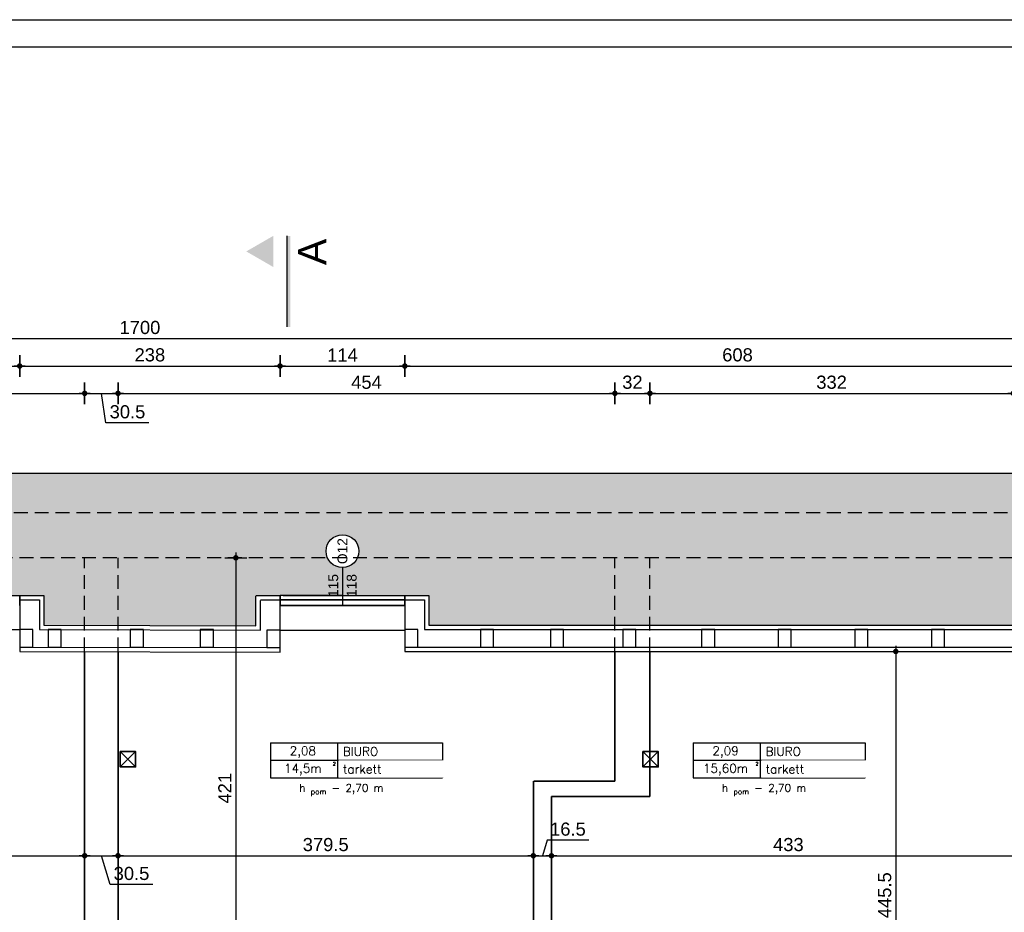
# Model space of a CAD drawing. Header units: millimetres. Extents: x 11979 to 37895, y 18730 to 47884.
# Tile 140 of 256: x 34819 to 35719, y 39920 to 40735. Entities that reach past the tile are written whole.
import ezdxf
from ezdxf.enums import TextEntityAlignment as Align

# ---------------------------------------------------------------- set-up
doc = ezdxf.new("R2010")
doc.units = ezdxf.units.MM
doc.linetypes.add('DASHED', pattern=[19.05, 12.7, -6.35])
for name, color, linetype in [('-LI-WIDOK', 2, 'Continuous'), ('-RAMKA', 2, 'Continuous'), ('-WYMIAR', 8, 'Continuous'), ('_PROJEKTOWANE', 5, 'Continuous'), ('drzwi łuk', 1, 'Continuous'), ('PROJEKTOWANE', 5, 'Continuous')]:
    doc.layers.add(name, color=color, linetype=linetype)
doc.layers.add('-ŚCIANY DZIAŁOWE', color=3, linetype='Continuous', lineweight=35)
doc.styles.add('ARIAL', font='arial.ttf', dxfattribs={"height": 0.5})
doc.styles.add('Arial Narrow', font='ARIALN.TTF')
doc.styles.add('SIMPLEX', font='simplex')
doc.styles.get("Standard").update_dxf_attribs({"font": 'arial.ttf'})
doc.dimstyles.new('CZA-KROPKA-50', dxfattribs={"dimtxt": 12, "dimasz": 1, "dimexe": 2, "dimexo": 25, "dimgap": 4, "dimtad": 1, "dimdec": 1, "dimrnd": 0.5, "dimzin": 9, "dimdsep": 46, "dimtxsty": 'Standard', "dimblk": 'CZA-KROPKA', "dimblk1": 'CZA-KROPKA', "dimblk2": 'CZA-KROPKA', "dimsah": 1, "dimcen": -20, "dimse1": 1, "dimse2": 1, "dimclrd": 8, "dimclre": 8, "dimclrt": 9, "dimadec": 0, "dimazin": 0, "dimtfac": 1, "dimtdec": 1, "dimtmove": 1, "dimatfit": 3, "dimldrblk": 'CZA-KROPKA', "dimfxl": 1, "dimtolj": 1, "dimtzin": 9, "dimarcsym": 0})

# ---------------------------------------------------------------- blocks, each defined once
blk = doc.blocks.new('CZA-KROPKA')
at = {"layer": '-WYMIAR', "linetype": 'ByBlock'}
for p, q in [((0, 10), (0, -10)), ((5, 0), (-5, 0))]:
    blk.add_line(p, q, dxfattribs=at)
at = {"layer": '-WYMIAR', "linetype": 'ByBlock', "const_width": 2.5}
blk.add_lwpolyline([(-1.25, 0, 1), (1.25, 0, 1)], format="xyb", close=True, dxfattribs=at)
blk = doc.blocks.new('*D2491')
at = {"layer": '-WYMIAR', "color": 8, "lineweight": -2}
blk.add_line((35016.94, 40242.41), (35016.94, 39823.41), dxfattribs=at)
at = {"layer": 'Defpoints', "color": 0}
for p in [(34909.33, 40243.41), (34909.41, 39822.41), (35016.94, 39822.41)]:
    blk.add_point(p, dxfattribs=at)
at = {"layer": '-WYMIAR', "color": 8, "lineweight": -2}
for p, rotation in [((35016.94, 40243.41), 90), ((35016.94, 39822.41), 270)]:
    blk.add_blockref('CZA-KROPKA', p, dxfattribs=dict(at, rotation=rotation))
at = {"layer": '-WYMIAR', "color": 9, "insert": (35006.91, 40032.91), "char_height": 12, "attachment_point": 5, "rotation": 90, "bg_fill": 3, "box_fill_scale": 1.1, "bg_fill_color": 257, "bg_fill_transparency": 0}
blk.add_mtext('\\A1;421', dxfattribs=at)
blk = doc.blocks.new('*D2495')
at = {"layer": '-WYMIAR', "color": 8, "lineweight": -2}
blk.add_line((34469.83, 40393.65), (34877.83, 40393.65), dxfattribs=at)
at = {"layer": 'Defpoints', "color": 0}
for p in [(34878.83, 40393.65), (34468.83, 40243.41), (34878.83, 40243.41)]:
    blk.add_point(p, dxfattribs=at)
at = {"layer": '-WYMIAR', "color": 8, "lineweight": -2, "rotation": 180}
blk.add_blockref('CZA-KROPKA', (34468.83, 40393.65), dxfattribs=at)
at = {"layer": '-WYMIAR', "color": 8, "lineweight": -2}
blk.add_blockref('CZA-KROPKA', (34878.83, 40393.65), dxfattribs=at)
at = {"layer": '-WYMIAR', "color": 9, "insert": (34673.83, 40403.78), "char_height": 12, "attachment_point": 5, "bg_fill": 3, "box_fill_scale": 1.1, "bg_fill_color": 257, "bg_fill_transparency": 0}
blk.add_mtext('\\A1;410', dxfattribs=at)
blk = doc.blocks.new('*D2496')
at = {"layer": '-WYMIAR', "color": 8, "lineweight": -2}
for p, q in [((34879.83, 40393.65), (34908.33, 40393.65)), ((34898.32, 40366.62), (34894.08, 40393.65)), ((34937.57, 40366.62), (34898.32, 40366.62))]:
    blk.add_line(p, q, dxfattribs=at)
at = {"layer": 'Defpoints', "color": 0}
for p in [(34909.33, 40393.65), (34878.83, 40243.41), (34909.33, 40243.41)]:
    blk.add_point(p, dxfattribs=at)
at = {"layer": '-WYMIAR', "color": 8, "lineweight": -2, "rotation": 180}
blk.add_blockref('CZA-KROPKA', (34878.83, 40393.65), dxfattribs=at)
at = {"layer": '-WYMIAR', "color": 8, "lineweight": -2}
blk.add_blockref('CZA-KROPKA', (34909.33, 40393.65), dxfattribs=at)
at = {"layer": '-WYMIAR', "color": 9, "insert": (34917.94, 40376.75), "char_height": 12, "attachment_point": 5, "bg_fill": 3, "box_fill_scale": 1.1, "bg_fill_color": 257, "bg_fill_transparency": 0}
blk.add_mtext('\\A1;30.5', dxfattribs=at)
blk = doc.blocks.new('*D2497')
at = {"layer": '-WYMIAR', "color": 8, "lineweight": -2}
blk.add_line((34910.33, 40393.65), (35362.33, 40393.65), dxfattribs=at)
at = {"layer": 'Defpoints', "color": 0}
for p in [(35363.33, 40393.65), (34909.33, 40243.41), (35363.33, 40243.41)]:
    blk.add_point(p, dxfattribs=at)
at = {"layer": '-WYMIAR', "color": 8, "lineweight": -2, "rotation": 180}
blk.add_blockref('CZA-KROPKA', (34909.33, 40393.65), dxfattribs=at)
at = {"layer": '-WYMIAR', "color": 8, "lineweight": -2}
blk.add_blockref('CZA-KROPKA', (35363.33, 40393.65), dxfattribs=at)
at = {"layer": '-WYMIAR', "color": 9, "insert": (35136.33, 40403.75), "char_height": 12, "attachment_point": 5, "bg_fill": 3, "box_fill_scale": 1.1, "bg_fill_color": 257, "bg_fill_transparency": 0}
blk.add_mtext('\\A1;454', dxfattribs=at)
blk = doc.blocks.new('*D2498')
at = {"layer": '-WYMIAR', "color": 8, "lineweight": -2}
blk.add_line((35364.33, 40393.65), (35394.33, 40393.65), dxfattribs=at)
at = {"layer": 'Defpoints', "color": 0}
for p in [(35395.33, 40393.65), (35363.33, 40243.41), (35395.33, 40243.41)]:
    blk.add_point(p, dxfattribs=at)
at = {"layer": '-WYMIAR', "color": 8, "lineweight": -2, "rotation": 180}
blk.add_blockref('CZA-KROPKA', (35363.33, 40393.65), dxfattribs=at)
at = {"layer": '-WYMIAR', "color": 8, "lineweight": -2}
blk.add_blockref('CZA-KROPKA', (35395.33, 40393.65), dxfattribs=at)
at = {"layer": '-WYMIAR', "color": 9, "insert": (35379.33, 40403.78), "char_height": 12, "attachment_point": 5, "bg_fill": 3, "box_fill_scale": 1.1, "bg_fill_color": 257, "bg_fill_transparency": 0}
blk.add_mtext('\\A1;32', dxfattribs=at)
blk = doc.blocks.new('*D2499')
at = {"layer": '-WYMIAR', "color": 8, "lineweight": -2}
blk.add_line((35396.33, 40393.65), (35726.33, 40393.65), dxfattribs=at)
at = {"layer": 'Defpoints', "color": 0}
for p in [(35727.33, 40393.65), (35395.33, 40243.41), (35727.33, 40243.41)]:
    blk.add_point(p, dxfattribs=at)
at = {"layer": '-WYMIAR', "color": 8, "lineweight": -2, "rotation": 180}
blk.add_blockref('CZA-KROPKA', (35395.33, 40393.65), dxfattribs=at)
at = {"layer": '-WYMIAR', "color": 8, "lineweight": -2}
blk.add_blockref('CZA-KROPKA', (35727.33, 40393.65), dxfattribs=at)
at = {"layer": '-WYMIAR', "color": 9, "insert": (35561.33, 40403.78), "char_height": 12, "attachment_point": 5, "bg_fill": 3, "box_fill_scale": 1.1, "bg_fill_color": 257, "bg_fill_transparency": 0}
blk.add_mtext('\\A1;332', dxfattribs=at)
blk = doc.blocks.new('*D2504')
at = {"layer": '-WYMIAR', "color": 8, "lineweight": -2}
blk.add_line((34706.46, 40418.65), (34818.46, 40418.65), dxfattribs=at)
at = {"layer": 'Defpoints', "color": 0}
for p in [(34819.46, 40418.65), (34705.46, 40157.86), (34819.46, 40157.86)]:
    blk.add_point(p, dxfattribs=at)
at = {"layer": '-WYMIAR', "color": 8, "lineweight": -2, "rotation": 180}
blk.add_blockref('CZA-KROPKA', (34705.46, 40418.65), dxfattribs=at)
at = {"layer": '-WYMIAR', "color": 8, "lineweight": -2}
blk.add_blockref('CZA-KROPKA', (34819.46, 40418.65), dxfattribs=at)
at = {"layer": '-WYMIAR', "color": 9, "insert": (34762.46, 40428.68), "char_height": 12, "attachment_point": 5, "bg_fill": 3, "box_fill_scale": 1.1, "bg_fill_color": 257, "bg_fill_transparency": 0}
blk.add_mtext('\\A1;114', dxfattribs=at)
blk = doc.blocks.new('*D2505')
at = {"layer": '-WYMIAR', "color": 8, "lineweight": -2}
blk.add_line((34820.46, 40418.65), (35056.37, 40418.65), dxfattribs=at)
at = {"layer": 'Defpoints', "color": 0}
for p in [(35057.37, 40418.65), (34819.46, 40157.86), (35057.37, 40157.36)]:
    blk.add_point(p, dxfattribs=at)
at = {"layer": '-WYMIAR', "color": 8, "lineweight": -2, "rotation": 180}
blk.add_blockref('CZA-KROPKA', (34819.46, 40418.65), dxfattribs=at)
at = {"layer": '-WYMIAR', "color": 8, "lineweight": -2}
blk.add_blockref('CZA-KROPKA', (35057.37, 40418.65), dxfattribs=at)
at = {"layer": '-WYMIAR', "color": 9, "insert": (34938.42, 40428.78), "char_height": 12, "attachment_point": 5, "bg_fill": 3, "box_fill_scale": 1.1, "bg_fill_color": 257, "bg_fill_transparency": 0}
blk.add_mtext('\\A1;238', dxfattribs=at)
blk = doc.blocks.new('*D2506')
at = {"layer": '-WYMIAR', "color": 8, "lineweight": -2}
blk.add_line((35058.37, 40418.65), (35170.37, 40418.65), dxfattribs=at)
at = {"layer": 'Defpoints', "color": 0}
for p in [(35171.37, 40418.65), (35057.37, 40157.36), (35171.37, 40157.86)]:
    blk.add_point(p, dxfattribs=at)
at = {"layer": '-WYMIAR', "color": 8, "lineweight": -2, "rotation": 180}
blk.add_blockref('CZA-KROPKA', (35057.37, 40418.65), dxfattribs=at)
at = {"layer": '-WYMIAR', "color": 8, "lineweight": -2}
blk.add_blockref('CZA-KROPKA', (35171.37, 40418.65), dxfattribs=at)
at = {"layer": '-WYMIAR', "color": 9, "insert": (35114.37, 40428.68), "char_height": 12, "attachment_point": 5, "bg_fill": 3, "box_fill_scale": 1.1, "bg_fill_color": 257, "bg_fill_transparency": 0}
blk.add_mtext('\\A1;114', dxfattribs=at)
blk = doc.blocks.new('*D2507')
at = {"layer": '-WYMIAR', "color": 8, "lineweight": -2}
blk.add_line((35172.37, 40418.65), (35778.33, 40418.65), dxfattribs=at)
at = {"layer": 'Defpoints', "color": 0}
for p in [(35779.33, 40418.65), (35779.33, 40284.41), (35171.37, 40157.86)]:
    blk.add_point(p, dxfattribs=at)
at = {"layer": '-WYMIAR', "color": 8, "lineweight": -2, "rotation": 180}
blk.add_blockref('CZA-KROPKA', (35171.37, 40418.65), dxfattribs=at)
at = {"layer": '-WYMIAR', "color": 8, "lineweight": -2}
blk.add_blockref('CZA-KROPKA', (35779.33, 40418.65), dxfattribs=at)
at = {"layer": '-WYMIAR', "color": 9, "insert": (35475.35, 40428.78), "char_height": 12, "attachment_point": 5, "bg_fill": 3, "box_fill_scale": 1.1, "bg_fill_color": 257, "bg_fill_transparency": 0}
blk.add_mtext('\\A1;608', dxfattribs=at)
blk = doc.blocks.new('*D2508')
at = {"layer": '-WYMIAR', "color": 8, "lineweight": -2}
blk.add_line((34080.33, 40443.65), (35778.33, 40443.65), dxfattribs=at)
at = {"layer": 'Defpoints', "color": 0}
for p in [(35779.33, 40443.65), (34079.33, 40284.41), (35779.33, 40284.41)]:
    blk.add_point(p, dxfattribs=at)
at = {"layer": '-WYMIAR', "color": 8, "lineweight": -2, "rotation": 180}
blk.add_blockref('CZA-KROPKA', (34079.33, 40443.65), dxfattribs=at)
at = {"layer": '-WYMIAR', "color": 8, "lineweight": -2}
blk.add_blockref('CZA-KROPKA', (35779.33, 40443.65), dxfattribs=at)
at = {"layer": '-WYMIAR', "color": 9, "insert": (34929.33, 40453.78), "char_height": 12, "attachment_point": 5, "bg_fill": 3, "box_fill_scale": 1.1, "bg_fill_color": 257, "bg_fill_transparency": 0}
blk.add_mtext('\\A1;1700', dxfattribs=at)
blk = doc.blocks.new('*D2619')
at = {"layer": '_PROJEKTOWANE', "color": 8, "lineweight": -2}
blk.add_line((34469.83, 39971.21), (34877.83, 39971.21), dxfattribs=at)
at = {"layer": 'Defpoints', "color": 0}
for p in [(34878.83, 39983.89), (34468.83, 39971.21), (34878.83, 39971.21)]:
    blk.add_point(p, dxfattribs=at)
at = {"layer": '_PROJEKTOWANE', "color": 8, "lineweight": -2, "rotation": 180}
blk.add_blockref('CZA-KROPKA', (34468.83, 39971.21), dxfattribs=at)
at = {"layer": '_PROJEKTOWANE', "color": 8, "lineweight": -2}
blk.add_blockref('CZA-KROPKA', (34878.83, 39971.21), dxfattribs=at)
at = {"layer": '_PROJEKTOWANE', "color": 9, "insert": (34673.83, 39981.33), "char_height": 12, "attachment_point": 5}
blk.add_mtext('\\A1;410', dxfattribs=at)
blk = doc.blocks.new('*D2620')
at = {"layer": '_PROJEKTOWANE', "color": 8, "lineweight": -2}
for p, q in [((34879.83, 39971.21), (34908.34, 39971.21)), ((34902, 39944.81), (34894.08, 39971.21)), ((34941.25, 39944.81), (34902, 39944.81))]:
    blk.add_line(p, q, dxfattribs=at)
at = {"layer": 'Defpoints', "color": 0}
for p in [(34878.83, 39983.89), (34909.34, 39982.3), (34909.34, 39971.21)]:
    blk.add_point(p, dxfattribs=at)
at = {"layer": '_PROJEKTOWANE', "color": 8, "lineweight": -2, "rotation": 180}
blk.add_blockref('CZA-KROPKA', (34878.83, 39971.21), dxfattribs=at)
at = {"layer": '_PROJEKTOWANE', "color": 8, "lineweight": -2}
blk.add_blockref('CZA-KROPKA', (34909.34, 39971.21), dxfattribs=at)
at = {"layer": '_PROJEKTOWANE', "color": 9, "insert": (34921.63, 39954.95), "char_height": 12, "attachment_point": 5}
blk.add_mtext('\\A1;30.5', dxfattribs=at)
blk = doc.blocks.new('*D2621')
at = {"layer": '_PROJEKTOWANE', "color": 8, "lineweight": -2}
blk.add_line((34910.34, 39971.21), (35287.83, 39971.21), dxfattribs=at)
at = {"layer": 'Defpoints', "color": 0}
for p in [(34909.34, 39982.3), (35288.83, 39971.21), (35288.83, 39971.21)]:
    blk.add_point(p, dxfattribs=at)
at = {"layer": '_PROJEKTOWANE', "color": 8, "lineweight": -2, "rotation": 180}
blk.add_blockref('CZA-KROPKA', (34909.34, 39971.21), dxfattribs=at)
at = {"layer": '_PROJEKTOWANE', "color": 8, "lineweight": -2}
blk.add_blockref('CZA-KROPKA', (35288.83, 39971.21), dxfattribs=at)
at = {"layer": '_PROJEKTOWANE', "color": 9, "insert": (35099.08, 39981.34), "char_height": 12, "attachment_point": 5}
blk.add_mtext('\\A1;379.5', dxfattribs=at)
blk = doc.blocks.new('*D2622')
at = {"layer": '_PROJEKTOWANE', "color": 8, "lineweight": -2}
for p, q in [((35301.32, 39985.33), (35297.08, 39971.21)), ((35339.45, 39985.33), (35301.32, 39985.33)), ((35289.83, 39971.21), (35304.33, 39971.21))]:
    blk.add_line(p, q, dxfattribs=at)
at = {"layer": 'Defpoints', "color": 0}
for p in [(35305.33, 39979.91), (35288.83, 39971.21), (35305.33, 39971.21)]:
    blk.add_point(p, dxfattribs=at)
at = {"layer": '_PROJEKTOWANE', "color": 8, "lineweight": -2, "rotation": 180}
blk.add_blockref('CZA-KROPKA', (35288.83, 39971.21), dxfattribs=at)
at = {"layer": '_PROJEKTOWANE', "color": 8, "lineweight": -2}
blk.add_blockref('CZA-KROPKA', (35305.33, 39971.21), dxfattribs=at)
at = {"layer": '_PROJEKTOWANE', "color": 9, "insert": (35320.38, 39995.46), "char_height": 12, "attachment_point": 5}
blk.add_mtext('\\A1;16.5', dxfattribs=at)
blk = doc.blocks.new('*D2623')
at = {"layer": '_PROJEKTOWANE', "color": 8, "lineweight": -2}
blk.add_line((35306.33, 39971.21), (35737.33, 39971.21), dxfattribs=at)
at = {"layer": 'Defpoints', "color": 0}
for p in [(35738.33, 40028.13), (35305.33, 39979.91), (35738.33, 39971.21)]:
    blk.add_point(p, dxfattribs=at)
at = {"layer": '_PROJEKTOWANE', "color": 8, "lineweight": -2, "rotation": 180}
blk.add_blockref('CZA-KROPKA', (35305.33, 39971.21), dxfattribs=at)
at = {"layer": '_PROJEKTOWANE', "color": 8, "lineweight": -2}
blk.add_blockref('CZA-KROPKA', (35738.33, 39971.21), dxfattribs=at)
at = {"layer": '_PROJEKTOWANE', "color": 9, "insert": (35521.83, 39981.34), "char_height": 12, "attachment_point": 5}
blk.add_mtext('\\A1;433', dxfattribs=at)
blk = doc.blocks.new('*D2646')
at = {"layer": '_PROJEKTOWANE', "color": 8, "lineweight": -2}
blk.add_line((35619.96, 40156.86), (35619.96, 39713.41), dxfattribs=at)
at = {"layer": 'Defpoints', "color": 0}
for p in [(35687.75, 40157.86), (35619.96, 39712.41), (35687.75, 39712.41)]:
    blk.add_point(p, dxfattribs=at)
at = {"layer": '_PROJEKTOWANE', "color": 8, "lineweight": -2}
for p, rotation in [((35619.96, 40157.86), 90), ((35619.96, 39712.41), 270)]:
    blk.add_blockref('CZA-KROPKA', p, dxfattribs=dict(at, rotation=rotation))
at = {"layer": '_PROJEKTOWANE', "color": 9, "insert": (35609.86, 39935.13), "char_height": 12, "attachment_point": 5, "rotation": 90}
blk.add_mtext('\\A1;445.5', dxfattribs=at)
blk = doc.blocks.new('fdfdssd')
at = {"layer": '-RAMKA', "color": 8}
blk.add_line((18316.99, 20415.98), (21286.99, 20415.98), dxfattribs=at)
at = {"layer": '-RAMKA', "color": 2}
blk.add_line((21261.99, 20390.98), (18441.99, 20390.98), dxfattribs=at)

msp = doc.modelspace()

# ---------------------------------------------------------------- hatches: boundary and pattern name
at = {"layer": '-LI-WIDOK', "true_color": 0xaf4318}
h = msp.add_hatch(color=34, dxfattribs=at)
h.dxf.hatch_style = 1
h.paths.add_polyline_path([(34452.33, 40243.41), (34120.33, 40243.41), (34120.33, 40181.86), (34452.33, 40181.86)])
h.paths.add_polyline_path([(34777.43, 40250.55, -0.122709), (34776.16, 40243.41), (35100.68, 40243.41, -0.129773), (35099.44, 40250.96, -0.907794), (35129.3, 40250.96, -0.129773), (35128.07, 40243.41), (35727.33, 40243.41), (35727.33, 40181.86), (35784.33, 40181.86), (35784.33, 40320.41), (34074.33, 40320.41), (34074.33, 40181.86), (34120.33, 40181.86), (34120.33, 40243.41), (34748.77, 40243.41, -0.122709), (34747.5, 40250.55, -0.933486)])
h.paths.add_polyline_path([(34683.46, 40208.96), (34705.46, 40208.96), (34762.46, 40208.96), (34762.46, 40234.52, -0.296013), (34748.77, 40243.41), (34468.83, 40243.41), (34468.83, 40181.86), (34683.46, 40181.86)])
h.paths.add_polyline_path([(35114.37, 40234.52, -0.296013), (35100.68, 40243.41), (34909.33, 40243.41), (34909.33, 40181.68), (35035.37, 40181.36), (35035.37, 40208.96), (35057.37, 40208.96), (35114.37, 40208.96)])
h.paths.add_polyline_path([(35727.33, 40243.41), (35395.33, 40243.41), (35395.33, 40181.86), (35727.33, 40181.86)])
h.paths.add_polyline_path([(35395.33, 40243.41), (35363.33, 40243.41), (35363.33, 40181.86), (35395.33, 40181.86)])
h.paths.add_polyline_path([(35363.33, 40243.41), (35289.2, 40243.96), (35289.2, 40182.41), (35363.33, 40181.86)])
h.paths.add_polyline_path([(35289.15, 40243.41), (35128.07, 40243.41, -0.296013), (35114.37, 40234.52), (35114.37, 40208.96), (35171.37, 40208.96), (35193.37, 40208.96), (35193.37, 40181.86), (35289.15, 40181.86)])
h.paths.add_polyline_path([(34878.83, 40243.41), (34776.16, 40243.41, -0.296013), (34762.46, 40234.52), (34762.46, 40208.96), (34819.46, 40208.96), (34841.46, 40208.96), (34841.46, 40181.86), (34878.83, 40181.76)])
h.paths.add_polyline_path([(34909.33, 40243.41), (34878.83, 40243.41), (34878.83, 40181.76), (34909.33, 40181.68)])
h.paths.add_polyline_path([(34468.83, 40243.41), (34452.33, 40243.41), (34452.33, 40181.86), (34468.83, 40181.86)])
h = msp.add_hatch(color=34, dxfattribs=at)
h.dxf.hatch_style = 1
edge = h.paths.add_edge_path()
edge.add_line((34748.71, 39204.27), (34617.33, 39204.41))
edge.add_line((34617.33, 39204.41), (34617.33, 39269.95))
edge.add_line((34617.33, 39269.95), (34118.49, 39269.95))
edge.add_line((34118.49, 39269.95), (34118.49, 39285.95))
edge.add_line((34118.49, 39285.95), (34130.49, 39285.95))
edge.add_line((34130.49, 39285.95), (34541.88, 39285.95))
edge.add_line((34541.88, 39285.95), (34617.33, 39285.95))
edge.add_line((34617.33, 39285.95), (34617.33, 39289.95))
edge.add_line((34617.33, 39289.95), (34541.88, 39289.95))
edge.add_line((34541.88, 39289.95), (34079.33, 39289.95))
edge.add_line((34079.33, 39289.95), (34079.33, 39572.91))
edge.add_line((34079.33, 39572.91), (34074.33, 39572.91))
edge.add_line((34074.33, 39572.91), (34074.33, 39127.41))
edge.add_line((34074.33, 39127.41), (35784.33, 39127.41))
edge.add_line((35784.33, 39127.41), (35784.33, 39289.95))
edge.add_line((35784.33, 39289.95), (35784.33, 39531.91))
edge.add_line((35784.33, 39531.91), (35779.33, 39531.91))
edge.add_line((35779.33, 39531.91), (35779.33, 39289.95))
edge.add_line((35779.33, 39289.95), (35727.33, 39289.95))
edge.add_line((35727.33, 39289.95), (35727.33, 39285.95))
edge.add_line((35727.33, 39285.95), (35734.49, 39285.95))
edge.add_line((35734.49, 39285.95), (35734.49, 39269.95))
edge.add_line((35734.49, 39269.95), (35727.33, 39269.95))
edge.add_line((35727.33, 39269.95), (35727.33, 39204.41))
edge.add_line((35727.33, 39204.41), (35129.39, 39204.33))
edge.add_arc((35115.66, 39198.29), 15, -204.04233, 23.70935, ccw=False)
edge.add_line((35101.96, 39204.41), (34776.16, 39204.41))
edge.add_arc((34762.46, 39198.29), 15, -203.49565, 24.04233, ccw=False)
h.paths.add_polyline_path([(35648.15, 39173.01), (35648.15, 39197.66)], flags=16)
h.paths.add_polyline_path([(35747.94, 39944.6), (35772.59, 39944.6), (35772.59, 39969.33), (35747.94, 39969.33)])
h.paths.add_polyline_path([(35736.21, 39958.63), (35760.86, 39958.63), (35760.86, 39983.36), (35736.21, 39983.36)])
h.paths.add_polyline_path([(35648.15, 40253.01), (35648.15, 40277.66), (35623.42, 40277.66), (35623.42, 40253.01)])
at = {"layer": '-WYMIAR'}
h = msp.add_hatch(dxfattribs=at)
h.set_pattern_fill('DACHOWKA', color=256)
h.set_pattern_definition([(0, (490062.697, 37239.945), (0, 45), [9, -6]), (0, (490070.197, 37262.445), (0, 45), [9, -6]), (90, (490059.697, 37242.945), (-15, 9e-16), [19.5, -25.5]), (90, (490067.197, 37265.445), (-15, 9e-16), [19.5, -25.5]), (45, (490071.697, 37239.945), (-22.4999964, 22.4999964), [4.2426, -27.5772]), (45, (490086.697, 37239.945), (-22.4999964, 22.4999964), [4.2426, -27.5772]), (45, (490101.697, 37239.945), (-22.4999964, 22.4999964), [4.2426, -27.5772]), (135, (490062.697, 37239.945), (-22.4999964, -22.4999964), [4.2426, -27.5772]), (135, (490077.697, 37239.945), (-22.4999964, -22.4999964), [4.2426, -27.5772]), (135, (490092.697, 37239.945), (-22.4999964, -22.4999964), [4.2426, -27.5772])])
h.paths.add_polyline_path([(35784.33, 40320.41), (34074.33, 40320.41), (34074.33, 40181.86), (34120.33, 40181.86), (34120.33, 40243.41), (34748.77, 40243.41, -0.122709), (34747.5, 40250.55, -0.933486), (34777.43, 40250.55, -0.122709), (34776.16, 40243.41), (35100.68, 40243.41, -0.129773), (35099.44, 40250.96, -0.907794), (35129.3, 40250.96, -0.129773), (35128.07, 40243.41), (35727.33, 40243.41), (35727.33, 40181.86), (35784.33, 40181.86)])
h.paths.add_polyline_path([(34452.33, 40243.41), (34120.33, 40243.41), (34120.33, 40181.86), (34452.33, 40181.86)])
h.paths.add_polyline_path([(34683.46, 40208.96), (34705.46, 40208.96), (34762.46, 40208.96), (34762.46, 40234.52, -0.296013), (34748.77, 40243.41), (34468.83, 40243.41), (34468.83, 40181.86), (34683.46, 40181.86)])
h.paths.add_polyline_path([(34468.83, 40243.41), (34452.33, 40243.41), (34452.33, 40181.86), (34468.83, 40181.86)])
h.paths.add_polyline_path([(34878.83, 40243.41), (34776.16, 40243.41, -0.296013), (34762.46, 40234.52), (34762.46, 40208.96), (34819.46, 40208.96), (34841.46, 40208.96), (34841.46, 40181.86), (34878.83, 40181.76)])
h.paths.add_polyline_path([(34909.33, 40243.41), (34878.83, 40243.41), (34878.83, 40181.76), (34909.33, 40181.68)])
h.paths.add_polyline_path([(35114.37, 40234.52, -0.296013), (35100.68, 40243.41), (34909.33, 40243.41), (34909.33, 40181.68), (35035.37, 40181.36), (35035.37, 40208.96), (35057.37, 40208.96), (35114.37, 40208.96)])
h.paths.add_polyline_path([(35289.15, 40243.41), (35128.07, 40243.41, -0.296013), (35114.37, 40234.52), (35114.37, 40208.96), (35171.37, 40208.96), (35193.37, 40208.96), (35193.37, 40181.86), (35289.15, 40181.86)])
h.paths.add_polyline_path([(35363.33, 40243.41), (35296.65, 40243.41), (35296.65, 40181.86), (35363.33, 40181.86)])
h.paths.add_polyline_path([(35296.65, 40243.41), (35289.15, 40243.41), (35289.15, 40181.86), (35296.65, 40181.86)])
h.paths.add_polyline_path([(35395.33, 40243.41), (35363.33, 40243.41), (35363.33, 40181.86), (35395.33, 40181.86)])
h.paths.add_polyline_path([(35727.33, 40243.41), (35395.33, 40243.41), (35395.33, 40181.86), (35727.33, 40181.86)])
at = {"layer": 'drzwi łuk', "ltscale": 0.5}
msp.add_hatch(color=256, dxfattribs=at).paths.add_polyline_path([(35026.52, 40523.35), (35051.08, 40509.17), (35051.08, 40537.52)])

# ---------------------------------------------------------------- linework, layer by layer
at = {"layer": '-LI-WIDOK'}
for p, q in [((35784.33, 40320.41), (34074.33, 40320.41)), ((34819.46, 40208.96), (34841.46, 40208.96)), ((34841.46, 40208.96), (34841.46, 40181.86)), ((35035.37, 40208.96), (35057.37, 40208.96)), ((35035.37, 40181.36), (35035.37, 40208.46)), ((35171.37, 40208.96), (35193.37, 40208.96)), ((35193.37, 40208.96), (35193.37, 40181.86)), ((34819.46, 40204.96), (34837.46, 40204.96)), ((34819.46, 40204.96), (34819.46, 40157.86)), ((34837.46, 40204.96), (34837.46, 40177.86)), ((35039.37, 40204.96), (35057.37, 40204.96)), ((35039.37, 40177.36), (35039.37, 40204.46)), ((35057.37, 40157.36), (35057.37, 40204.46)), ((35171.37, 40204.96), (35171.37, 40157.86)), ((35171.37, 40204.96), (35189.37, 40204.96)), ((35189.37, 40204.96), (35189.37, 40177.86)), ((34841.46, 40181.86), (35035.37, 40181.36)), ((35193.37, 40181.86), (35784.33, 40181.86)), ((34819.46, 40177.86), (34819.46, 40161.86)), ((34831.46, 40177.86), (34819.46, 40177.86)), ((34831.46, 40161.86), (34831.46, 40177.86)), ((34837.46, 40177.86), (35039.37, 40177.36)), ((34845.49, 40177.86), (34845.49, 40161.86)), ((34857.49, 40177.86), (34845.49, 40177.86)), ((34857.49, 40161.86), (34857.49, 40177.86)), ((34920.49, 40177.86), (34920.49, 40161.86)), ((34932.49, 40177.86), (34920.49, 40177.86)), ((34932.49, 40161.86), (34932.49, 40177.86)), ((34984.49, 40177.86), (34984.49, 40161.86)), ((34996.49, 40177.86), (34984.49, 40177.86)), ((34996.49, 40161.86), (34996.49, 40177.86)), ((35045.37, 40177.36), (35045.37, 40161.36)), ((35057.37, 40177.36), (35045.37, 40177.36)), ((35057.37, 40161.36), (35057.37, 40177.36)), ((35171.37, 40177.86), (35171.37, 40161.86)), ((35183.37, 40177.86), (35171.37, 40177.86)), ((35183.37, 40161.86), (35183.37, 40177.86)), ((35189.37, 40177.86), (35784.33, 40177.86)), ((35240.49, 40177.86), (35240.49, 40161.86)), ((35252.49, 40177.86), (35240.49, 40177.86)), ((35252.49, 40161.86), (35252.49, 40177.86)), ((35304.49, 40177.86), (35304.49, 40161.86)), ((35316.49, 40177.86), (35304.49, 40177.86)), ((35316.49, 40161.86), (35316.49, 40177.86)), ((35370.49, 40177.86), (35370.49, 40161.86)), ((35382.49, 40177.86), (35370.49, 40177.86)), ((35382.49, 40161.86), (35382.49, 40177.86)), ((35442.49, 40177.86), (35442.49, 40161.86)), ((35454.49, 40177.86), (35442.49, 40177.86)), ((35454.49, 40161.86), (35454.49, 40177.86)), ((35512.49, 40177.86), (35512.49, 40161.86)), ((35524.49, 40177.86), (35512.49, 40177.86)), ((35524.49, 40161.86), (35524.49, 40177.86)), ((35582.49, 40177.86), (35582.49, 40161.86)), ((35594.49, 40177.86), (35582.49, 40177.86)), ((35594.49, 40161.86), (35594.49, 40177.86)), ((35652.49, 40177.86), (35652.49, 40161.86)), ((35664.49, 40177.86), (35652.49, 40177.86)), ((35664.49, 40161.86), (35664.49, 40177.86)), ((34819.46, 40161.86), (35057.37, 40161.36)), ((34819.46, 40161.86), (34831.46, 40161.86)), ((34845.49, 40161.86), (34857.49, 40161.86)), ((34920.49, 40161.86), (34932.49, 40161.86)), ((34984.49, 40161.86), (34996.49, 40161.86)), ((35045.37, 40161.36), (35057.37, 40161.36)), ((35171.37, 40161.86), (35784.33, 40161.86)), ((35171.37, 40161.86), (35183.37, 40161.86)), ((35176.49, 40161.86), (35188.49, 40161.86)), ((35240.49, 40161.86), (35252.49, 40161.86)), ((35304.49, 40161.86), (35316.49, 40161.86)), ((35370.49, 40161.86), (35382.49, 40161.86)), ((35442.49, 40161.86), (35454.49, 40161.86)), ((35512.49, 40161.86), (35524.49, 40161.86)), ((35582.49, 40161.86), (35594.49, 40161.86)), ((35652.49, 40161.86), (35664.49, 40161.86)), ((34819.46, 40157.86), (35057.37, 40157.36)), ((35171.37, 40157.86), (35784.33, 40157.86))]:
    msp.add_line(p, q, dxfattribs=at)
at = {"layer": '-LI-WIDOK', "linetype": 'DASHED'}
for p, q in [((35779.33, 40284.41), (34079.33, 40284.41)), ((35727.33, 40243.41), (34120.33, 40243.41)), ((34878.83, 40157.86), (34878.83, 40243.41)), ((34909.33, 40157.86), (34909.33, 40243.41)), ((35363.33, 40157.86), (35363.33, 40243.41)), ((35395.33, 40157.86), (35395.33, 40243.41))]:
    msp.add_line(p, q, dxfattribs=at)
at = {"layer": '-WYMIAR'}
for p, q in [((34819.46, 40208.96), (34819.46, 40204.96)), ((35057.37, 40204.96), (35057.37, 40208.96))]:
    msp.add_line(p, q, dxfattribs=at)
at = {"layer": '-ŚCIANY DZIAŁOWE'}
for p, q in [((34819.46, 40199.96), (34819.46, 40208.96)), ((35057.37, 40208.96), (35057.37, 40199.96)), ((35171.37, 40199.96), (35171.37, 40208.96)), ((34878.83, 40157.86), (34878.83, 39749.41)), ((34909.33, 40157.86), (34909.34, 39822.41)), ((35363.33, 40039.41), (35363.33, 40157.86)), ((35395.33, 40025.41), (35395.33, 40157.86)), ((35395.33, 40157.86), (35395.33, 40025.41)), ((35288.83, 40039.41), (35288.83, 39808.31)), ((35305.32, 40039.41), (35289.15, 40039.41)), ((35305.32, 40039.41), (35363.33, 40039.41)), ((35305.33, 40025.41), (35305.32, 39808.41)), ((35305.33, 40025.41), (35305.33, 39991.97)), ((35305.33, 40025.41), (35395.33, 40025.41)), ((35395.33, 40025.41), (35305.33, 40025.41)), ((34878.83, 39943.88), (34878.83, 39901.72))]:
    msp.add_line(p, q, dxfattribs=at)
msp.add_lwpolyline([(35388.94, 40066.37), (35402.94, 40066.37), (35402.94, 40052.37), (35388.94, 40052.37)], close=True, dxfattribs=at)
at = {"layer": 'drzwi łuk', "ltscale": 0.5}
for p, q in [((35048.71, 40074.42), (35205.9, 40074.42)), ((35048.71, 40074.42), (35048.71, 40042.42)), ((35109.78, 40074.42), (35109.78, 40042.42)), ((35205.9, 40074.42), (35205.9, 40042.42)), ((35434.95, 40074.42), (35592.14, 40074.42)), ((35434.95, 40074.42), (35434.95, 40042.42)), ((35496.02, 40074.42), (35496.02, 40042.42)), ((35592.14, 40074.42), (35592.14, 40042.42)), ((35388.94, 40052.37), (35402.94, 40066.37)), ((35402.94, 40052.37), (35388.94, 40066.37)), ((35048.71, 40058.42), (35205.9, 40058.42)), ((35434.95, 40058.42), (35592.14, 40058.42)), ((35048.71, 40042.42), (35205.9, 40042.42)), ((35434.95, 40042.42), (35592.14, 40042.42))]:
    msp.add_line(p, q, dxfattribs=at)
at = {"layer": 'PROJEKTOWANE'}
for p, q in [((34762.46, 40208.96), (34819.46, 40208.96)), ((35114.37, 40208.96), (35057.37, 40208.96)), ((35060.24, 40208.96), (35168.51, 40208.96)), ((35114.37, 40208.96), (35171.37, 40208.96)), ((35171.37, 40204.96), (35057.37, 40204.96)), ((35057.37, 40204.96), (35171.37, 40204.96)), ((35171.37, 40199.96), (35057.37, 40199.96)), ((35057.37, 40199.96), (35171.37, 40199.96)), ((35064.24, 40204.96), (35164.51, 40204.96)), ((34705.46, 40177.86), (34819.46, 40177.86)), ((35057.37, 40177.36), (35171.37, 40177.36))]:
    msp.add_line(p, q, dxfattribs=at)

# ---------------------------------------------------------------- texts
at = {"layer": '-LI-WIDOK', "style": 'SIMPLEX'}
for s, height, p in [('2,08', 8, (35078.17, 40067.05)), ('2,09', 8, (35464.41, 40067.05)), ('14,5m', 8, (35078.17, 40051.05)), ('2', 3, (35106.93, 40055.25)), ('15,60m', 8, (35464.41, 40051.05)), ('2', 3, (35493.17, 40055.25))]:
    msp.add_text(s, height=height, dxfattribs=at).set_placement(p, align=Align.MIDDLE_CENTER)
at = {"layer": '-LI-WIDOK', "char_height": 8, "width": 172.5953, "attachment_point": 4, "style": 'SIMPLEX'}
for insert in [(35114.78, 40066.42), (35501.02, 40066.42)]:
    msp.add_mtext('BIURO', dxfattribs=dict(at, insert=insert))
at = {"layer": '-RAMKA', "color": 2, "insert": (35073.75, 40510.84), "char_height": 25.92, "attachment_point": 1, "rotation": 90, "style": 'Arial Narrow'}
msp.add_mtext('{\\fArial|b0|i0|c238|p34;A}', dxfattribs=at)

# ---------------------------------------------------------------- dimensions: what is measured, and where the dimension line sits
at = {"layer": '_PROJEKTOWANE'}
for base, p1, p2, picture, middle in [((35305.33, 39971.21), (35288.83, 39971.21), (35305.33, 39979.91), '*D2622', (35305.32, 39995.46)), ((34878.83, 39971.21), (34468.83, 39971.21), (34878.83, 39983.89), '*D2619', (34673.83, 39981.33))]:
    dim = msp.add_linear_dim(base=base, p1=p1, p2=p2, dimstyle='CZA-KROPKA-50', dxfattribs=at)
    dim.commit()
    dim.dimension.update_dxf_attribs({"geometry": picture, "text_midpoint": middle})

# ---------------------------------------------------------------- next in the draw order: texts
at = {"layer": '-LI-WIDOK', "char_height": 7, "width": 126.3737, "attachment_point": 1, "style": 'SIMPLEX', "bg_fill": 2}
for insert in [(35074.9, 40036.73), (35461.15, 40036.73)]:
    msp.add_mtext('\\A1;h {\\H0.7x;\\S^ pom;} - 2,70 m', dxfattribs=dict(at, insert=insert))
at = {"layer": 'PROJEKTOWANE', "char_height": 8, "width": 147.6436, "attachment_point": 4, "style": 'SIMPLEX', "bg_fill": 2}
for insert in [(35114.78, 40050.42), (35501.02, 40050.42)]:
    msp.add_mtext('tarkett', dxfattribs=dict(at, insert=insert))

# ---------------------------------------------------------------- next in the draw order: dimensions: what is measured, and where the dimension line sits
at = {"layer": '-WYMIAR'}
dim = msp.add_linear_dim(base=(34878.83, 40393.65), p1=(34468.83, 40243.41), p2=(34878.83, 40243.41), dimstyle='CZA-KROPKA-50', override={"dimfxl": 0, "dimfxlon": 1, "dimtfill": 1}, dxfattribs=at)
dim.commit()
dim.dimension.update_dxf_attribs({"geometry": '*D2495', "text_midpoint": (34673.83, 40403.78)})
dim = msp.add_linear_dim(base=(35016.94, 39822.41), p1=(34909.33, 40243.41), p2=(34909.41, 39822.41), angle=90, dimstyle='CZA-KROPKA-50', override={"dimfxl": 0, "dimfxlon": 1, "dimtfill": 1}, dxfattribs=at)
dim.commit()
dim.dimension.update_dxf_attribs({"geometry": '*D2491', "text_midpoint": (35006.91, 40032.91)})

# ---------------------------------------------------------------- next in the draw order: linework, layer by layer
at = {"layer": '-ŚCIANY DZIAŁOWE'}
msp.add_lwpolyline([(34911.33, 40066.37), (34925.33, 40066.37), (34925.33, 40052.37), (34911.33, 40052.37)], close=True, dxfattribs=at)
at = {"layer": 'drzwi łuk', "ltscale": 0.5}
for p, q in [((34911.33, 40052.37), (34925.33, 40066.37)), ((34925.33, 40052.37), (34911.33, 40066.37))]:
    msp.add_line(p, q, dxfattribs=at)

# ---------------------------------------------------------------- next in the draw order: dimensions: what is measured, and where the dimension line sits
at = {"layer": '-WYMIAR'}
dim = msp.add_linear_dim(base=(34819.46, 40418.65), p1=(34705.46, 40157.86), p2=(34819.46, 40157.86), dimstyle='CZA-KROPKA-50', override={"dimfxl": 0, "dimfxlon": 1, "dimtfill": 1}, dxfattribs=at)
dim.commit()
dim.dimension.update_dxf_attribs({"geometry": '*D2504', "text_midpoint": (34762.46, 40428.68)})
dim = msp.add_linear_dim(base=(34909.33, 40393.65), p1=(34878.83, 40243.41), p2=(34909.33, 40243.41), dimstyle='CZA-KROPKA-50', override={"dimfxl": 0, "dimfxlon": 1, "dimtfill": 1}, dxfattribs=at)
dim.commit()
dim.dimension.update_dxf_attribs({"geometry": '*D2496', "text_midpoint": (34902.32, 40366.62), "dimtype": 160})
at = {"layer": '_PROJEKTOWANE'}
for base, p1, p2, picture, middle in [((35738.33, 39971.21), (35305.33, 39979.91), (35738.33, 40028.13), '*D2623', (35521.83, 39981.34)), ((34909.34, 39971.21), (34878.83, 39983.89), (34909.34, 39982.3), '*D2620', (34906, 39954.95)), ((35288.83, 39971.21), (34909.34, 39982.3), (35288.83, 39971.21), '*D2621', (35099.08, 39981.34))]:
    dim = msp.add_linear_dim(base=base, p1=p1, p2=p2, dimstyle='CZA-KROPKA-50', dxfattribs=at)
    dim.commit()
    dim.dimension.update_dxf_attribs({"geometry": picture, "text_midpoint": middle})

# ---------------------------------------------------------------- next in the draw order: dimensions: what is measured, and where the dimension line sits
at = {"layer": '-WYMIAR'}
dim = msp.add_linear_dim(base=(35363.33, 40393.65), p1=(34909.33, 40243.41), p2=(35363.33, 40243.41), dimstyle='CZA-KROPKA-50', override={"dimfxl": 0, "dimfxlon": 1, "dimtfill": 1}, dxfattribs=at)
dim.commit()
dim.dimension.update_dxf_attribs({"geometry": '*D2497', "text_midpoint": (35136.33, 40403.75)})

# ---------------------------------------------------------------- next in the draw order: dimensions: what is measured, and where the dimension line sits
for base, p1, p2, picture, middle in [((35057.37, 40418.65), (34819.46, 40157.86), (35057.37, 40157.36), '*D2505', (34938.42, 40428.78)), ((35395.33, 40393.65), (35363.33, 40243.41), (35395.33, 40243.41), '*D2498', (35379.33, 40403.78))]:
    dim = msp.add_linear_dim(base=base, p1=p1, p2=p2, dimstyle='CZA-KROPKA-50', override={"dimfxl": 0, "dimfxlon": 1, "dimtfill": 1}, dxfattribs=at)
    dim.commit()
    dim.dimension.update_dxf_attribs({"geometry": picture, "text_midpoint": middle})

# ---------------------------------------------------------------- next in the draw order: dimensions: what is measured, and where the dimension line sits
for base, p1, p2, picture, middle in [((35171.37, 40418.65), (35057.37, 40157.36), (35171.37, 40157.86), '*D2506', (35114.37, 40428.68)), ((35727.33, 40393.65), (35395.33, 40243.41), (35727.33, 40243.41), '*D2499', (35561.33, 40403.78))]:
    dim = msp.add_linear_dim(base=base, p1=p1, p2=p2, dimstyle='CZA-KROPKA-50', override={"dimfxl": 0, "dimfxlon": 1, "dimtfill": 1}, dxfattribs=at)
    dim.commit()
    dim.dimension.update_dxf_attribs({"geometry": picture, "text_midpoint": middle})

# ---------------------------------------------------------------- next in the draw order: linework, layer by layer
at = {"layer": 'PROJEKTOWANE'}
msp.add_line((35114.37, 40234.52), (35114.37, 40199.96), dxfattribs=at)
msp.add_circle((35114.37, 40249.52), 15, dxfattribs=at)

# ---------------------------------------------------------------- next in the draw order: texts
at = {"layer": 'PROJEKTOWANE', "style": 'ARIAL'}
for s, p in [('O12', (35114.37, 40249.52)), ('115', (35105.97, 40218.11)), ('118', (35122.76, 40218.11))]:
    msp.add_text(s, height=9, rotation=90, dxfattribs=at).set_placement(p, align=Align.MIDDLE_CENTER)

# ---------------------------------------------------------------- next in the draw order: dimensions: what is measured, and where the dimension line sits
at = {"layer": '-WYMIAR'}
dim = msp.add_linear_dim(base=(35779.33, 40418.65), p1=(35171.37, 40157.86), p2=(35779.33, 40284.41), dimstyle='CZA-KROPKA-50', override={"dimfxl": 0, "dimfxlon": 1, "dimtfill": 1}, dxfattribs=at)
dim.commit()
dim.dimension.update_dxf_attribs({"geometry": '*D2507', "text_midpoint": (35475.35, 40428.78)})

# ---------------------------------------------------------------- next in the draw order: dimensions: what is measured, and where the dimension line sits
dim = msp.add_linear_dim(base=(35779.33, 40443.65), p1=(34079.33, 40284.41), p2=(35779.33, 40284.41), dimstyle='CZA-KROPKA-50', override={"dimfxl": 0, "dimfxlon": 1, "dimtfill": 1}, dxfattribs=at)
dim.commit()
dim.dimension.update_dxf_attribs({"geometry": '*D2508', "text_midpoint": (34929.33, 40453.78)})
at = {"layer": '_PROJEKTOWANE'}
dim = msp.add_linear_dim(base=(35619.9579, 39712.4052), p1=(35687.7546, 40157.8557), p2=(35687.7546, 39712.4052), angle=90, dimstyle='CZA-KROPKA-50', dxfattribs=at)
dim.commit()
dim.dimension.update_dxf_attribs({"geometry": '*D2646', "text_midpoint": (35609.8556, 39935.1304)})

# ---------------------------------------------------------------- next in the draw order: hatches: boundary and pattern name
at = {"layer": 'drzwi łuk', "ltscale": 0.5}
msp.add_hatch(color=256, dxfattribs=at).paths.add_polyline_path([(35063.83, 40454.42), (35063.83, 40537.52), (35066.67, 40537.52), (35066.78, 40454.42)])

# ---------------------------------------------------------------- next in the draw order: linework, layer by layer
msp.add_line((35063.83, 40454.42), (35063.83, 40537.52), dxfattribs=at)

# ---------------------------------------------------------------- next in the draw order: block references
at = {"layer": '_PROJEKTOWANE'}
msp.add_blockref('fdfdssd', (15424.05, 20319.09), dxfattribs=at)

doc.saveas('drawing.dxf')
